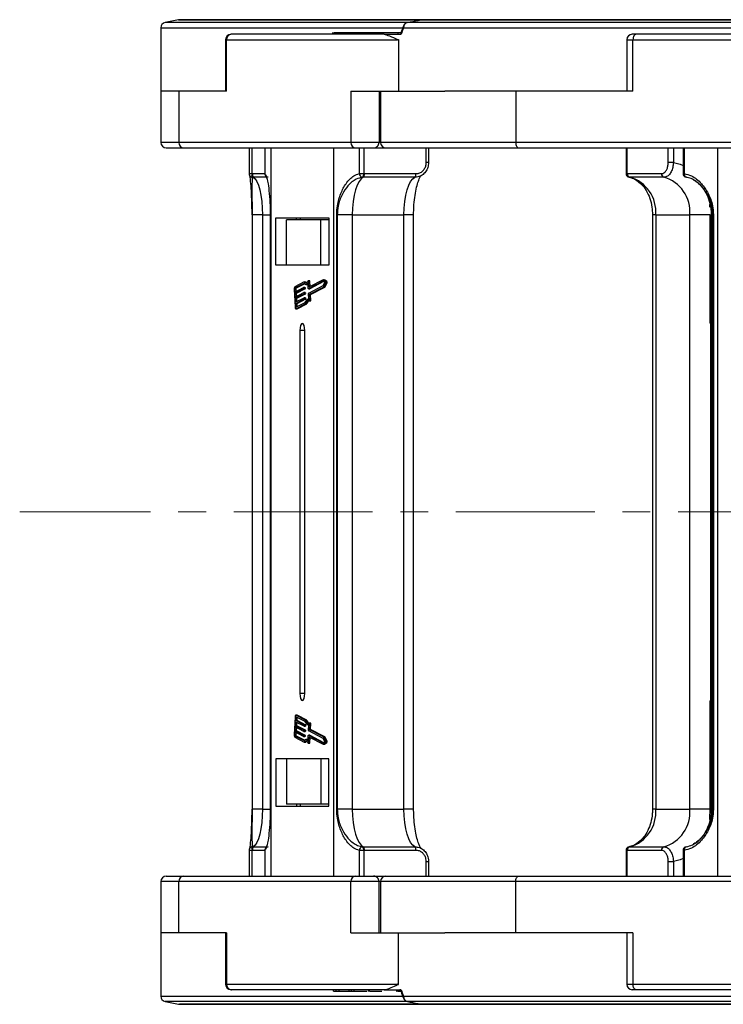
# Model space of a CAD drawing. Header units: millimetres. Extents: x -1190 to 891, y -97 to 1361.
# Tile 7 of 51: x -452 to -356, y 293 to 428. Entities that reach past the tile are written whole.
import ezdxf

# ---------------------------------------------------------------- set-up
doc = ezdxf.new("R2010")
doc.units = ezdxf.units.MM
doc.linetypes.add('CENTERX2', pattern=[20.32, 12.7, -2.54, 2.54, -2.54])

msp = doc.modelspace()

# ---------------------------------------------------------------- linework, layer by layer
at = {"color": 7, "linetype": 'Continuous', "lineweight": 25}
for p, q in [((-430.503, 427.829), (-432.327, 427.464)), ((-397.063, 427.844), (-430.356, 427.844)), ((-399.069, 427.465), (-399.061, 427.464)), ((-397.207, 427.83), (-397.198, 427.829)), ((-317.374, 427.844), (-397.063, 427.844)), ((-432.93, 426.729), (-432.93, 418.044)), ((-409.362, 426.069), (-409.362, 425.844)), ((-409.166, 426.044), (-409.166, 425.844)), ((-408.525, 426.044), (-408.525, 425.844)), ((-406.932, 426.044), (-406.932, 425.844)), ((-406.55, 426.044), (-406.932, 426.044)), ((-406.55, 426.044), (-406.55, 425.844)), ((-406.219, 426.044), (-406.55, 426.044)), ((-406.219, 426.044), (-406.219, 425.844)), ((-404.869, 426.044), (-406.219, 426.044)), ((-404.869, 426.044), (-404.869, 425.844)), ((-404.461, 426.044), (-404.869, 426.044)), ((-404.461, 426.044), (-404.461, 425.844)), ((-404.079, 426.044), (-404.461, 426.044)), ((-404.079, 426.044), (-404.079, 425.844)), ((-400.415, 426.044), (-404.079, 426.044)), ((-403.166, 426.044), (-403.166, 426.069)), ((-400.415, 426.044), (-400.415, 425.844)), ((-399.97, 426.044), (-400.415, 426.044)), ((-424.03, 425.094), (-424.03, 418.044)), ((-423.917, 425.094), (-400.42, 425.094)), ((-423.917, 418.044), (-423.917, 425.094)), ((-423.21, 425.844), (-423.28, 425.844)), ((-402.288, 425.844), (-423.21, 425.844)), ((-402.288, 425.844), (-399.948, 425.844)), ((-400.318, 425.126), (-400.318, 418.044)), ((-368.973, 425.094), (-368.973, 418.044)), ((-367.696, 425.844), (-368.223, 425.844)), ((-368.13, 425.094), (-310.234, 425.094)), ((-368.13, 418.044), (-368.13, 425.094)), ((-316.146, 425.844), (-367.696, 425.844)), ((-432.93, 418.044), (-432.911, 418.044)), ((-432.929, 418.044), (-432.929, 410.994)), ((-430.447, 418.044), (-432.911, 418.044)), ((-430.447, 418.044), (-430.447, 410.994)), ((-423.917, 418.044), (-430.447, 418.044)), ((-406.847, 418.044), (-406.847, 410.994)), ((-406.847, 418.044), (-400.318, 418.044)), ((-402.971, 418.044), (-402.971, 410.994)), ((-402.773, 418.044), (-402.773, 410.994)), ((-400.318, 418.044), (-393.926, 418.044)), ((-384.219, 418.044), (-393.926, 418.044)), ((-384.219, 418.044), (-384.219, 410.994)), ((-368.13, 418.044), (-384.219, 418.044)), ((-432.179, 410.244), (-429.739, 410.244)), ((-406.847, 410.994), (-430.447, 410.994)), ((-429.739, 410.244), (-406.14, 410.244)), ((-420.808, 410.244), (-420.808, 406.708)), ((-420.446, 410.244), (-420.446, 406.708)), ((-418.655, 410.244), (-418.655, 406.708)), ((-418.651, 410.244), (-418.651, 406.708)), ((-417.799, 410.244), (-417.799, 360.244)), ((-409.191, 360.244), (-409.191, 410.244)), ((-402.971, 410.994), (-406.847, 410.994)), ((-406.14, 410.244), (-403.717, 410.244)), ((-405.669, 406.708), (-405.669, 410.244)), ((-405.076, 410.244), (-405.076, 406.708)), ((-403.717, 410.244), (-402.4, 410.244)), ((-402.4, 410.244), (-402.023, 410.244)), ((-402.023, 410.244), (-383.785, 410.244)), ((-396.494, 408.214), (-396.494, 410.244)), ((-396.159, 408.214), (-396.159, 410.244)), ((-326.07, 410.994), (-384.219, 410.994)), ((-383.785, 410.244), (-325.636, 410.244)), ((-369.081, 410.244), (-369.081, 406.708)), ((-368.972, 410.244), (-368.972, 406.708)), ((-363.288, 408.214), (-363.288, 410.244)), ((-362.585, 410.244), (-362.585, 408.214)), ((-361.25, 410.244), (-361.25, 406.708)), ((-361.118, 410.244), (-361.118, 406.708)), ((-356.549, 410.244), (-356.549, 360.244)), ((-362.585, 408.214), (-363.288, 408.214)), ((-420.446, 406.708), (-420.354, 406.705)), ((-420.233, 406.208), (-420.355, 406.212)), ((-405.669, 406.708), (-405.076, 406.708)), ((-405.131, 406.208), (-405.252, 406.212)), ((-398.054, 406.208), (-405.131, 406.208)), ((-405.076, 406.708), (-404.986, 406.705)), ((-404.986, 406.705), (-397.909, 406.705)), ((-368.972, 406.708), (-368.912, 406.705)), ((-368.912, 406.705), (-364.225, 406.705)), ((-368.649, 406.212), (-368.665, 406.215)), ((-368.569, 406.208), (-368.649, 406.212)), ((-363.883, 406.208), (-368.569, 406.208)), ((-420.401, 401.048), (-420.401, 360.244)), ((-418.976, 401.048), (-420.394, 401.048)), ((-420.394, 401.048), (-420.394, 360.244)), ((-418.976, 401.048), (-418.976, 360.244)), ((-417.902, 401.048), (-417.902, 360.244)), ((-417.898, 401.048), (-417.898, 360.244)), ((-417.137, 400.644), (-409.853, 400.644)), ((-417.137, 394.144), (-417.137, 400.644)), ((-415.667, 394.144), (-415.667, 400.344)), ((-410.953, 400.344), (-415.667, 400.344)), ((-414.306, 400.344), (-414.306, 400.644)), ((-413.81, 400.644), (-413.81, 400.344)), ((-410.953, 394.144), (-410.953, 400.344)), ((-409.853, 400.344), (-410.953, 400.344)), ((-409.853, 400.644), (-409.853, 394.144)), ((-408.784, 360.244), (-408.784, 401.048)), ((-408.784, 401.048), (-408.708, 401.048)), ((-406.642, 401.048), (-408.708, 401.048)), ((-408.708, 401.048), (-408.708, 360.244)), ((-406.642, 401.048), (-399.565, 401.048)), ((-406.642, 401.048), (-406.642, 360.244)), ((-399.565, 360.244), (-399.565, 401.048)), ((-398.227, 360.244), (-398.227, 401.048)), ((-365.446, 401.048), (-365.446, 360.244)), ((-365.008, 401.048), (-360.322, 401.048)), ((-365.008, 401.048), (-365.008, 360.244)), ((-357.546, 401.048), (-360.322, 401.048)), ((-360.322, 360.244), (-360.322, 401.048)), ((-357.546, 386.161), (-357.546, 401.048)), ((-357.392, 401.048), (-357.392, 360.244)), ((-357.148, 401.048), (-357.077, 401.048)), ((-357.148, 360.244), (-357.148, 401.048)), ((-357.077, 401.048), (-357.077, 360.244)), ((-409.853, 394.144), (-417.137, 394.144)), ((-410.651, 392.143), (-412.62, 391.128)), ((-410.308, 391.898), (-410.651, 392.143)), ((-410.651, 392.143), (-410.462, 392.143)), ((-410.12, 391.898), (-410.462, 392.143)), ((-414.629, 390.815), (-414.492, 388.403)), ((-414.562, 390.849), (-414.54, 390.447)), ((-414.562, 390.849), (-414.374, 390.849)), ((-413.226, 391.849), (-414.546, 391.168)), ((-414.54, 390.447), (-413.333, 391.07)), ((-413.236, 391.637), (-414.535, 390.967)), ((-414.535, 390.967), (-414.346, 390.967)), ((-413.322, 390.869), (-414.528, 390.246)), ((-414.374, 390.849), (-414.356, 390.542)), ((-413.177, 391.57), (-414.346, 390.967)), ((-413.133, 390.869), (-414.34, 390.246)), ((-413.142, 391.07), (-413.331, 391.07)), ((-413.322, 390.869), (-413.133, 390.869)), ((-413.314, 391.028), (-413.308, 390.928)), ((-413.314, 391.028), (-413.125, 391.028)), ((-413.308, 390.928), (-413.12, 390.928)), ((-413.226, 391.849), (-413.038, 391.849)), ((-413.125, 391.028), (-413.12, 390.928)), ((-413.006, 391.49), (-412.817, 391.49)), ((-412.678, 390.943), (-412.721, 391.72)), ((-412.508, 391.99), (-412.697, 391.99)), ((-412.62, 391.128), (-412.663, 391.905)), ((-412.663, 391.905), (-412.475, 391.905)), ((-412.661, 390.9), (-412.472, 390.9)), ((-410.653, 391.935), (-412.658, 390.901)), ((-412.658, 390.901), (-412.469, 390.901)), ((-412.624, 390.298), (-410.619, 391.332)), ((-412.546, 390.131), (-410.594, 391.138)), ((-412.436, 391.222), (-412.475, 391.905)), ((-412.469, 390.901), (-412.472, 390.9)), ((-410.574, 391.879), (-412.469, 390.901)), ((-412.357, 390.131), (-410.406, 391.138)), ((-410.401, 391.755), (-410.653, 391.935)), ((-410.619, 391.332), (-410.401, 391.755)), ((-410.594, 391.138), (-410.298, 391.713)), ((-410.594, 391.138), (-410.406, 391.138)), ((-410.406, 391.138), (-410.109, 391.713)), ((-410.308, 391.898), (-410.12, 391.898)), ((-410.298, 391.713), (-410.109, 391.713)), ((-414.528, 390.246), (-414.5, 389.744)), ((-414.528, 390.246), (-414.34, 390.246)), ((-414.5, 389.744), (-413.294, 390.366)), ((-413.282, 390.165), (-414.488, 389.543)), ((-414.488, 389.543), (-414.46, 389.04)), ((-414.488, 389.543), (-414.3, 389.543)), ((-414.46, 389.04), (-413.254, 389.663)), ((-413.242, 389.462), (-414.449, 388.839)), ((-414.34, 390.246), (-414.316, 389.838)), ((-413.094, 390.165), (-414.3, 389.543)), ((-414.3, 389.543), (-414.277, 389.135)), ((-413.054, 389.462), (-414.26, 388.839)), ((-413.102, 390.367), (-413.291, 390.367)), ((-413.282, 390.165), (-413.094, 390.165)), ((-413.274, 390.324), (-413.268, 390.224)), ((-413.274, 390.324), (-413.085, 390.324)), ((-413.268, 390.224), (-413.08, 390.224)), ((-413.062, 389.663), (-413.251, 389.663)), ((-413.242, 389.462), (-413.054, 389.462)), ((-413.234, 389.621), (-413.229, 389.52)), ((-413.234, 389.621), (-413.046, 389.621)), ((-413.229, 389.52), (-413.04, 389.52)), ((-413.085, 390.324), (-413.08, 390.224)), ((-413.046, 389.621), (-413.04, 389.52)), ((-412.595, 389.491), (-412.698, 389.491)), ((-412.594, 389.462), (-412.638, 390.239)), ((-412.519, 389.345), (-412.56, 390.072)), ((-412.56, 390.072), (-412.371, 390.072)), ((-412.546, 390.131), (-412.357, 390.131)), ((-412.33, 389.345), (-412.371, 390.072)), ((-414.449, 388.839), (-414.426, 388.437)), ((-414.449, 388.839), (-414.26, 388.839)), ((-414.426, 388.437), (-414.237, 388.437)), ((-414.393, 388.149), (-414.204, 388.149)), ((-414.387, 388.354), (-413.088, 389.024)), ((-414.376, 388.153), (-413.056, 388.834)), ((-414.376, 388.153), (-414.187, 388.153)), ((-414.26, 388.839), (-414.237, 388.437)), ((-414.237, 388.437), (-414.237, 388.431)), ((-414.204, 388.149), (-414.187, 388.153)), ((-414.187, 388.153), (-412.867, 388.834)), ((-413.056, 388.834), (-412.867, 388.834)), ((-412.552, 389.226), (-412.363, 389.226)), ((-412.519, 389.345), (-412.33, 389.345)), ((-357.51, 386.136), (-357.51, 360.244)), ((-357.473, 386.212), (-357.392, 386.228)), ((-413.826, 385.144), (-413.826, 360.244)), ((-413.164, 385.144), (-413.826, 385.144)), ((-413.164, 360.244), (-413.164, 385.144)), ((-420.401, 360.244), (-420.401, 319.44)), ((-420.394, 360.244), (-420.394, 319.44)), ((-418.976, 360.244), (-418.976, 319.44)), ((-417.902, 360.244), (-417.902, 319.44)), ((-417.898, 360.244), (-417.898, 319.44)), ((-417.799, 360.244), (-417.799, 310.244)), ((-413.826, 360.244), (-413.826, 335.344)), ((-413.164, 335.344), (-413.164, 360.244)), ((-409.191, 310.244), (-409.191, 360.244)), ((-408.784, 319.44), (-408.784, 360.244)), ((-408.708, 360.244), (-408.708, 319.44)), ((-406.642, 360.244), (-406.642, 319.44)), ((-399.565, 319.44), (-399.565, 360.244)), ((-398.227, 319.44), (-398.227, 360.244)), ((-365.446, 360.244), (-365.446, 319.44)), ((-365.008, 360.244), (-365.008, 319.44)), ((-360.322, 319.44), (-360.322, 360.244)), ((-357.51, 360.244), (-357.51, 334.351)), ((-357.392, 360.244), (-357.392, 319.44)), ((-357.148, 319.44), (-357.148, 360.244)), ((-357.077, 360.244), (-357.077, 319.44)), ((-356.549, 360.244), (-356.549, 310.244)), ((-413.164, 335.344), (-413.826, 335.344)), ((-357.546, 319.44), (-357.546, 334.326)), ((-414.492, 332.085), (-414.629, 329.673)), ((-414.46, 331.447), (-414.488, 330.945)), ((-413.254, 330.825), (-414.46, 331.447)), ((-414.426, 332.05), (-414.449, 331.648)), ((-414.449, 331.648), (-413.242, 331.026)), ((-414.449, 331.648), (-414.26, 331.648)), ((-414.426, 332.05), (-414.237, 332.05)), ((-414.204, 332.339), (-414.393, 332.339)), ((-413.088, 331.464), (-414.387, 332.134)), ((-413.056, 331.654), (-414.376, 332.335)), ((-414.376, 332.335), (-414.187, 332.335)), ((-414.277, 331.353), (-414.3, 330.945)), ((-414.237, 332.05), (-414.26, 331.648)), ((-414.26, 331.648), (-413.054, 331.026)), ((-414.237, 332.056), (-414.237, 332.05)), ((-414.187, 332.335), (-414.204, 332.339)), ((-412.867, 331.654), (-414.187, 332.335)), ((-413.056, 331.654), (-412.867, 331.654)), ((-412.363, 331.262), (-412.552, 331.262)), ((-414.54, 330.04), (-414.562, 329.638)), ((-413.333, 329.418), (-414.54, 330.04)), ((-414.5, 330.744), (-414.528, 330.241)), ((-414.528, 330.241), (-413.322, 329.619)), ((-414.528, 330.241), (-414.34, 330.241)), ((-413.294, 330.122), (-414.5, 330.744)), ((-414.488, 330.945), (-413.282, 330.323)), ((-414.488, 330.945), (-414.3, 330.945)), ((-414.356, 329.946), (-414.374, 329.638)), ((-414.316, 330.649), (-414.34, 330.241)), ((-414.34, 330.241), (-413.133, 329.619)), ((-414.3, 330.945), (-413.094, 330.323)), ((-413.291, 330.121), (-413.102, 330.121)), ((-413.282, 330.323), (-413.094, 330.323)), ((-413.268, 330.264), (-413.274, 330.163)), ((-413.274, 330.163), (-413.085, 330.163)), ((-413.268, 330.264), (-413.08, 330.264)), ((-413.251, 330.824), (-413.062, 330.824)), ((-413.242, 331.026), (-413.054, 331.026)), ((-413.229, 330.967), (-413.234, 330.867)), ((-413.234, 330.867), (-413.046, 330.867)), ((-413.229, 330.967), (-413.04, 330.967)), ((-413.08, 330.264), (-413.085, 330.163)), ((-413.04, 330.967), (-413.046, 330.867)), ((-412.698, 330.997), (-412.595, 330.997)), ((-412.638, 330.249), (-412.594, 331.026)), ((-410.619, 329.156), (-412.624, 330.19)), ((-412.56, 330.415), (-412.519, 331.143)), ((-412.56, 330.415), (-412.371, 330.415)), ((-410.594, 329.35), (-412.546, 330.357)), ((-412.546, 330.357), (-412.357, 330.357)), ((-412.519, 331.143), (-412.33, 331.143)), ((-412.371, 330.415), (-412.33, 331.143)), ((-410.406, 329.35), (-412.357, 330.357)), ((-414.562, 329.638), (-414.374, 329.638)), ((-414.546, 329.32), (-413.226, 328.639)), ((-414.535, 329.521), (-413.236, 328.851)), ((-414.535, 329.521), (-414.346, 329.521)), ((-414.346, 329.521), (-413.177, 328.918)), ((-413.331, 329.417), (-413.142, 329.417)), ((-413.322, 329.619), (-413.133, 329.619)), ((-413.308, 329.56), (-413.314, 329.46)), ((-413.314, 329.46), (-413.125, 329.46)), ((-413.308, 329.56), (-413.12, 329.56)), ((-413.226, 328.639), (-413.038, 328.639)), ((-413.12, 329.56), (-413.125, 329.46)), ((-412.817, 328.998), (-413.006, 328.998)), ((-412.721, 328.768), (-412.678, 329.545)), ((-412.663, 328.583), (-412.62, 329.36)), ((-412.663, 328.583), (-412.475, 328.583)), ((-412.472, 329.588), (-412.661, 329.588)), ((-412.658, 329.587), (-410.653, 328.553)), ((-412.658, 329.587), (-412.469, 329.587)), ((-412.62, 329.36), (-410.651, 328.345)), ((-412.475, 328.583), (-412.436, 329.265)), ((-412.472, 329.588), (-412.469, 329.587)), ((-412.469, 329.587), (-410.574, 328.609)), ((-410.653, 328.553), (-410.401, 328.733)), ((-410.651, 328.345), (-410.308, 328.59)), ((-410.401, 328.733), (-410.619, 329.156)), ((-410.298, 328.775), (-410.594, 329.35)), ((-410.594, 329.35), (-410.406, 329.35)), ((-410.462, 328.345), (-410.12, 328.59)), ((-410.109, 328.775), (-410.406, 329.35)), ((-410.308, 328.59), (-410.12, 328.59)), ((-410.298, 328.775), (-410.109, 328.775)), ((-412.697, 328.498), (-412.508, 328.498)), ((-410.651, 328.345), (-410.462, 328.345)), ((-409.853, 326.344), (-417.137, 326.344)), ((-417.137, 326.344), (-417.137, 319.844)), ((-415.667, 326.344), (-415.667, 320.144)), ((-410.953, 326.344), (-410.953, 320.144)), ((-409.853, 319.844), (-409.853, 326.344)), ((-418.976, 319.44), (-420.394, 319.44)), ((-417.137, 319.844), (-409.853, 319.844)), ((-410.953, 320.144), (-415.667, 320.144)), ((-414.306, 320.144), (-414.306, 319.844)), ((-413.81, 320.144), (-413.81, 319.844)), ((-409.853, 320.144), (-410.953, 320.144)), ((-408.784, 319.44), (-408.708, 319.44)), ((-406.642, 319.44), (-408.708, 319.44)), ((-406.642, 319.44), (-399.565, 319.44)), ((-365.008, 319.44), (-360.322, 319.44)), ((-357.546, 319.44), (-360.322, 319.44)), ((-357.148, 319.44), (-357.077, 319.44)), ((-420.808, 313.78), (-420.808, 310.244)), ((-420.354, 313.783), (-420.446, 313.78)), ((-420.446, 313.78), (-420.446, 310.244)), ((-420.355, 314.275), (-420.233, 314.279)), ((-418.655, 313.78), (-418.655, 310.244)), ((-418.651, 313.78), (-418.651, 310.244)), ((-405.669, 310.244), (-405.669, 313.78)), ((-405.076, 313.78), (-405.669, 313.78)), ((-405.252, 314.275), (-405.131, 314.279)), ((-405.131, 314.279), (-398.054, 314.279)), ((-404.986, 313.783), (-405.076, 313.78)), ((-405.076, 313.78), (-405.076, 310.244)), ((-397.909, 313.783), (-404.986, 313.783)), ((-369.081, 313.78), (-369.081, 310.244)), ((-368.912, 313.783), (-368.972, 313.78)), ((-368.972, 313.78), (-368.972, 310.244)), ((-364.225, 313.783), (-368.912, 313.783)), ((-368.665, 314.273), (-368.649, 314.275)), ((-368.649, 314.275), (-368.569, 314.279)), ((-368.569, 314.279), (-363.883, 314.279)), ((-361.25, 313.78), (-361.25, 310.244)), ((-361.118, 313.78), (-361.118, 310.244)), ((-396.494, 310.244), (-396.494, 312.274)), ((-396.159, 310.244), (-396.159, 312.274)), ((-363.288, 312.274), (-362.585, 312.274)), ((-363.288, 310.244), (-363.288, 312.274)), ((-362.585, 312.274), (-362.585, 310.244)), ((-432.179, 310.244), (-429.739, 310.244)), ((-429.739, 310.244), (-406.14, 310.244)), ((-406.14, 310.244), (-403.717, 310.244)), ((-403.717, 310.244), (-402.4, 310.244)), ((-402.4, 310.244), (-402.023, 310.244)), ((-402.023, 310.244), (-383.785, 310.244)), ((-383.785, 310.244), (-325.636, 310.244)), ((-432.929, 309.494), (-432.929, 302.444)), ((-430.447, 302.444), (-430.447, 309.494)), ((-406.847, 309.494), (-430.447, 309.494)), ((-406.847, 302.444), (-406.847, 309.494)), ((-402.971, 309.494), (-406.847, 309.494)), ((-402.971, 302.444), (-402.971, 309.494)), ((-402.773, 309.494), (-402.773, 302.444)), ((-384.219, 302.444), (-384.219, 309.494)), ((-326.07, 309.494), (-384.219, 309.494)), ((-432.93, 302.444), (-432.93, 293.759)), ((-432.93, 302.444), (-432.911, 302.444)), ((-430.447, 302.444), (-432.911, 302.444)), ((-423.917, 302.444), (-430.447, 302.444)), ((-424.03, 302.444), (-424.03, 295.394)), ((-423.917, 302.444), (-423.917, 295.394)), ((-406.847, 302.444), (-400.318, 302.444)), ((-400.318, 295.361), (-400.318, 302.444)), ((-400.318, 302.444), (-393.926, 302.444)), ((-384.219, 302.444), (-393.926, 302.444)), ((-368.13, 302.444), (-384.219, 302.444)), ((-368.973, 302.444), (-368.973, 295.394)), ((-368.13, 302.444), (-368.13, 295.394)), ((-423.917, 295.394), (-400.42, 295.394)), ((-368.13, 295.394), (-310.234, 295.394)), ((-423.21, 294.644), (-423.28, 294.644)), ((-402.288, 294.644), (-423.21, 294.644)), ((-409.224, 294.444), (-409.224, 294.644)), ((-409.224, 294.444), (-408.842, 294.444)), ((-408.842, 294.444), (-408.842, 294.644)), ((-408.842, 294.444), (-408.434, 294.444)), ((-408.434, 294.444), (-408.434, 294.644)), ((-408.434, 294.444), (-407.084, 294.444)), ((-407.084, 294.444), (-407.084, 294.644)), ((-407.084, 294.444), (-406.753, 294.444)), ((-406.753, 294.444), (-406.753, 294.644)), ((-406.753, 294.444), (-406.371, 294.444)), ((-406.371, 294.444), (-406.371, 294.644)), ((-406.371, 294.444), (-404.641, 294.444)), ((-404.485, 294.644), (-404.485, 294.419)), ((-404.282, 294.444), (-404.282, 294.644)), ((-403.608, 294.419), (-403.608, 294.444)), ((-402.288, 294.644), (-399.948, 294.644)), ((-400.635, 294.444), (-400.6, 294.444)), ((-400.425, 294.444), (-400.425, 294.644)), ((-400.425, 294.444), (-399.971, 294.444)), ((-367.696, 294.644), (-368.223, 294.644)), ((-316.146, 294.644), (-367.696, 294.644)), ((-432.327, 293.023), (-430.503, 292.658)), ((-397.063, 292.644), (-430.356, 292.644)), ((-399.069, 293.023), (-399.061, 293.023)), ((-397.207, 292.658), (-397.198, 292.658)), ((-317.374, 292.644), (-397.063, 292.644))]:
    msp.add_line(p, q, dxfattribs=at)
at = {"color": 8, "linetype": 'Continuous', "lineweight": 25}
for p, q in [((-399.096, 427.464), (-432.327, 427.464)), ((-430.503, 427.829), (-397.232, 427.829)), ((-315.402, 427.464), (-399.061, 427.464)), ((-397.198, 427.829), (-317.226, 427.829)), ((-432.93, 426.729), (-399.762, 426.729)), ((-399.62, 426.729), (-314.799, 426.729)), ((-424.03, 425.094), (-423.917, 425.094)), ((-368.973, 425.094), (-368.13, 425.094)), ((-430.447, 410.994), (-432.929, 410.994)), ((-402.773, 410.994), (-402.971, 410.994)), ((-384.219, 410.994), (-402.773, 410.994)), ((-396.159, 408.214), (-396.494, 408.214)), ((-420.808, 406.708), (-420.446, 406.708)), ((-420.354, 406.705), (-418.655, 406.705)), ((-418.204, 406.208), (-420.233, 406.208)), ((-418.655, 406.708), (-418.651, 406.708)), ((-369.081, 406.708), (-368.972, 406.708)), ((-361.25, 406.708), (-361.118, 406.708)), ((-357.571, 402.102), (-357.571, 402.469)), ((-420.401, 401.048), (-420.394, 401.048)), ((-418.976, 401.048), (-417.902, 401.048)), ((-417.898, 401.048), (-417.902, 401.048)), ((-398.227, 401.048), (-399.565, 401.048)), ((-365.008, 401.048), (-365.446, 401.048)), ((-357.392, 401.048), (-357.148, 401.048)), ((-357.392, 386.026), (-357.51, 386.136)), ((-357.51, 334.351), (-357.392, 334.461)), ((-420.401, 319.44), (-420.394, 319.44)), ((-418.976, 319.44), (-417.902, 319.44)), ((-417.898, 319.44), (-417.902, 319.44)), ((-398.227, 319.44), (-399.565, 319.44)), ((-365.008, 319.44), (-365.446, 319.44)), ((-357.392, 319.44), (-357.148, 319.44)), ((-357.571, 318.01), (-357.571, 318.386)), ((-420.446, 313.78), (-420.808, 313.78)), ((-418.655, 313.783), (-420.354, 313.783)), ((-420.233, 314.279), (-418.204, 314.279)), ((-418.651, 313.78), (-418.655, 313.78)), ((-368.972, 313.78), (-369.081, 313.78)), ((-361.118, 313.78), (-361.25, 313.78)), ((-396.494, 312.274), (-396.159, 312.274)), ((-430.447, 309.494), (-432.929, 309.494)), ((-402.773, 309.494), (-402.971, 309.494)), ((-384.219, 309.494), (-402.773, 309.494)), ((-424.03, 295.394), (-423.917, 295.394)), ((-368.973, 295.394), (-368.13, 295.394)), ((-432.93, 293.759), (-399.761, 293.759)), ((-399.62, 293.759), (-314.799, 293.759)), ((-399.061, 293.023), (-432.327, 293.023)), ((-430.503, 292.658), (-397.198, 292.658)), ((-315.402, 293.023), (-399.061, 293.023)), ((-397.198, 292.658), (-317.226, 292.658))]:
    msp.add_line(p, q, dxfattribs=at)
at = {"color": 1, "linetype": 'CENTERX2', "lineweight": 13, "ltscale": 1.5}
msp.add_line((662.945, 360.244), (-452.283, 360.244), dxfattribs=at)
msp.add_line((662.945, 360.244), (-452.283, 360.244), dxfattribs=at)
at = {"color": 7, "linetype": 'Continuous', "lineweight": 25, "flags": 128}
for points in [[(-367.696, 425.844), (-367.781, 425.829), (-367.862, 425.787), (-367.937, 425.717), (-368.003, 425.624), (-368.057, 425.511), (-368.097, 425.381), (-368.121, 425.24), (-368.13, 425.094)], [(-384.219, 410.994), (-384.211, 410.848), (-384.186, 410.707), (-384.146, 410.577), (-384.092, 410.464), (-384.026, 410.37), (-383.951, 410.301), (-383.87, 410.258), (-383.785, 410.244)], [(-420.233, 406.208), (-419.98, 406.009), (-419.741, 405.648), (-419.523, 405.137), (-419.335, 404.492), (-419.182, 403.734), (-419.068, 402.889), (-418.999, 401.984), (-418.976, 401.048)], [(-405.131, 406.208), (-405.435, 406.009), (-405.723, 405.648), (-405.984, 405.137), (-406.21, 404.492), (-406.394, 403.734), (-406.53, 402.889), (-406.613, 401.984), (-406.642, 401.048)], [(-399.565, 401.048), (-399.536, 401.984), (-399.453, 402.889), (-399.317, 403.734), (-399.133, 404.492), (-398.907, 405.137), (-398.646, 405.648), (-398.358, 406.009), (-398.054, 406.208)], [(-413.333, 391.07), (-413.33, 391.07), (-413.327, 391.069), (-413.324, 391.066), (-413.321, 391.061), (-413.318, 391.055), (-413.316, 391.047), (-413.315, 391.038), (-413.314, 391.028)], [(-412.721, 391.72), (-412.781, 391.629), (-412.844, 391.561), (-412.909, 391.515), (-412.975, 391.493), (-413.042, 391.494), (-413.108, 391.519), (-413.173, 391.567), (-413.236, 391.637)], [(-412.716, 391.971), (-412.774, 391.866), (-412.835, 391.784), (-412.899, 391.728), (-412.966, 391.699), (-413.033, 391.696), (-413.099, 391.721), (-413.164, 391.772), (-413.226, 391.849)], [(-413.142, 391.07), (-413.141, 391.07), (-413.138, 391.069), (-413.135, 391.066), (-413.132, 391.061), (-413.13, 391.055), (-413.128, 391.047), (-413.126, 391.038), (-413.125, 391.028)], [(-412.911, 391.721), (-412.976, 391.772), (-413.038, 391.849)], [(-412.663, 391.905), (-412.666, 391.93), (-412.67, 391.952), (-412.676, 391.969), (-412.684, 391.982), (-412.692, 391.989), (-412.701, 391.989), (-412.709, 391.983), (-412.716, 391.971)], [(-412.658, 390.901), (-412.661, 390.9), (-412.665, 390.901), (-412.668, 390.905), (-412.671, 390.91), (-412.673, 390.916), (-412.675, 390.924), (-412.677, 390.933), (-412.678, 390.943)], [(-412.475, 391.905), (-412.477, 391.93), (-412.482, 391.952), (-412.488, 391.969), (-412.495, 391.982), (-412.503, 391.989), (-412.508, 391.99)], [(-413.294, 390.366), (-413.29, 390.367), (-413.287, 390.366), (-413.284, 390.362), (-413.281, 390.358), (-413.279, 390.351), (-413.277, 390.343), (-413.275, 390.334), (-413.274, 390.324)], [(-413.254, 389.663), (-413.251, 389.663), (-413.247, 389.662), (-413.244, 389.659), (-413.241, 389.654), (-413.239, 389.647), (-413.237, 389.64), (-413.235, 389.631), (-413.234, 389.621)], [(-413.102, 390.367), (-413.102, 390.367), (-413.098, 390.366), (-413.095, 390.362), (-413.092, 390.358), (-413.09, 390.351), (-413.088, 390.343), (-413.086, 390.334), (-413.085, 390.324)], [(-413.088, 389.024), (-413.037, 389.153), (-412.981, 389.264), (-412.921, 389.354), (-412.858, 389.422), (-412.793, 389.467), (-412.727, 389.489), (-412.66, 389.487), (-412.594, 389.462)], [(-413.062, 389.663), (-413.062, 389.663), (-413.059, 389.662), (-413.055, 389.659), (-413.053, 389.654), (-413.05, 389.647), (-413.048, 389.64), (-413.047, 389.631), (-413.046, 389.621)], [(-414.492, 388.403), (-414.487, 388.345), (-414.478, 388.292), (-414.466, 388.244), (-414.451, 388.205), (-414.434, 388.175), (-414.415, 388.156), (-414.395, 388.149), (-414.376, 388.153)], [(-414.426, 388.437), (-414.424, 388.418), (-414.421, 388.4), (-414.417, 388.384), (-414.412, 388.371), (-414.406, 388.361), (-414.4, 388.355), (-414.394, 388.353), (-414.387, 388.354)], [(-413.056, 388.834), (-413.006, 388.969), (-412.95, 389.082), (-412.89, 389.172), (-412.827, 389.237), (-412.761, 389.275), (-412.694, 389.287), (-412.627, 389.272), (-412.561, 389.23)], [(-412.561, 389.23), (-412.553, 389.226), (-412.544, 389.229), (-412.536, 389.237), (-412.529, 389.252), (-412.524, 389.271), (-412.52, 389.294), (-412.518, 389.319), (-412.519, 389.345)], [(-412.363, 389.226), (-412.356, 389.229), (-412.348, 389.237), (-412.341, 389.252), (-412.335, 389.271), (-412.331, 389.294), (-412.33, 389.319), (-412.33, 389.345)], [(-413.164, 385.144), (-413.189, 385.527), (-413.261, 385.851), (-413.368, 386.068), (-413.495, 386.144), (-413.622, 386.068), (-413.729, 385.851), (-413.801, 385.527), (-413.826, 385.144)], [(-413.826, 335.344), (-413.801, 334.961), (-413.729, 334.637), (-413.622, 334.42), (-413.495, 334.344), (-413.368, 334.42), (-413.261, 334.637), (-413.189, 334.961), (-413.164, 335.344)], [(-414.376, 332.335), (-414.395, 332.339), (-414.415, 332.332), (-414.434, 332.313), (-414.451, 332.283), (-414.466, 332.244), (-414.478, 332.196), (-414.487, 332.143), (-414.492, 332.085)], [(-414.387, 332.134), (-414.394, 332.135), (-414.4, 332.133), (-414.406, 332.126), (-414.412, 332.117), (-414.417, 332.103), (-414.421, 332.088), (-414.424, 332.07), (-414.426, 332.05)], [(-412.594, 331.026), (-412.66, 331), (-412.727, 330.999), (-412.793, 331.021), (-412.858, 331.066), (-412.921, 331.134), (-412.981, 331.224), (-413.037, 331.334), (-413.088, 331.464)], [(-412.561, 331.258), (-412.627, 331.216), (-412.694, 331.201), (-412.761, 331.212), (-412.827, 331.251), (-412.89, 331.316), (-412.95, 331.406), (-413.006, 331.519), (-413.056, 331.654)], [(-412.519, 331.143), (-412.518, 331.168), (-412.52, 331.193), (-412.524, 331.216), (-412.529, 331.236), (-412.536, 331.25), (-412.544, 331.259), (-412.553, 331.262), (-412.561, 331.258)], [(-412.33, 331.143), (-412.33, 331.168), (-412.331, 331.193), (-412.335, 331.216), (-412.341, 331.236), (-412.348, 331.25), (-412.356, 331.259), (-412.363, 331.262)], [(-413.274, 330.163), (-413.275, 330.154), (-413.277, 330.145), (-413.279, 330.137), (-413.281, 330.13), (-413.284, 330.125), (-413.287, 330.122), (-413.29, 330.121), (-413.294, 330.122)], [(-413.234, 330.867), (-413.235, 330.857), (-413.237, 330.848), (-413.239, 330.84), (-413.241, 330.834), (-413.244, 330.829), (-413.247, 330.826), (-413.251, 330.824), (-413.254, 330.825)], [(-413.085, 330.163), (-413.086, 330.154), (-413.088, 330.145), (-413.09, 330.137), (-413.092, 330.13), (-413.095, 330.125), (-413.098, 330.122), (-413.102, 330.121), (-413.102, 330.121)], [(-413.046, 330.867), (-413.047, 330.857), (-413.048, 330.848), (-413.05, 330.84), (-413.053, 330.834), (-413.055, 330.829), (-413.059, 330.826), (-413.062, 330.824), (-413.062, 330.824)], [(-413.314, 329.46), (-413.315, 329.45), (-413.316, 329.441), (-413.318, 329.433), (-413.321, 329.427), (-413.324, 329.422), (-413.327, 329.419), (-413.33, 329.417), (-413.333, 329.418)], [(-413.236, 328.851), (-413.173, 328.921), (-413.108, 328.969), (-413.042, 328.994), (-412.975, 328.995), (-412.909, 328.973), (-412.844, 328.927), (-412.781, 328.858), (-412.721, 328.768)], [(-413.226, 328.639), (-413.164, 328.716), (-413.099, 328.767), (-413.033, 328.791), (-412.966, 328.789), (-412.899, 328.759), (-412.835, 328.703), (-412.774, 328.622), (-412.716, 328.516)], [(-413.125, 329.46), (-413.126, 329.45), (-413.128, 329.441), (-413.13, 329.433), (-413.132, 329.427), (-413.135, 329.422), (-413.138, 329.419), (-413.141, 329.417), (-413.142, 329.417)], [(-413.038, 328.639), (-412.976, 328.716), (-412.911, 328.767)], [(-412.716, 328.516), (-412.709, 328.504), (-412.701, 328.498), (-412.692, 328.499), (-412.684, 328.506), (-412.676, 328.518), (-412.67, 328.536), (-412.666, 328.558), (-412.663, 328.583)], [(-412.678, 329.545), (-412.677, 329.555), (-412.675, 329.564), (-412.673, 329.572), (-412.671, 329.578), (-412.668, 329.583), (-412.665, 329.586), (-412.661, 329.588), (-412.658, 329.587)], [(-412.508, 328.498), (-412.503, 328.499), (-412.495, 328.506), (-412.488, 328.518), (-412.482, 328.536), (-412.477, 328.558), (-412.475, 328.583)], [(-418.976, 319.44), (-418.999, 318.504), (-419.068, 317.599), (-419.182, 316.754), (-419.335, 315.996), (-419.523, 315.351), (-419.741, 314.84), (-419.98, 314.479), (-420.233, 314.279)], [(-406.642, 319.44), (-406.613, 318.504), (-406.53, 317.599), (-406.394, 316.754), (-406.21, 315.996), (-405.984, 315.351), (-405.723, 314.84), (-405.435, 314.479), (-405.131, 314.279)], [(-398.054, 314.279), (-398.358, 314.479), (-398.646, 314.84), (-398.907, 315.351), (-399.133, 315.996), (-399.317, 316.754), (-399.453, 317.599), (-399.536, 318.504), (-399.565, 319.44)], [(-384.219, 309.494), (-384.211, 309.64), (-384.186, 309.781), (-384.146, 309.911), (-384.092, 310.024), (-384.026, 310.118), (-383.951, 310.187), (-383.87, 310.229), (-383.785, 310.244)], [(-367.696, 294.644), (-367.781, 294.658), (-367.862, 294.701), (-367.937, 294.77), (-368.003, 294.864), (-368.057, 294.977), (-368.097, 295.107), (-368.121, 295.248), (-368.13, 295.394)]]:
    msp.add_lwpolyline(points, dxfattribs=at)
at = {"color": 8, "linetype": 'Continuous', "lineweight": 25, "flags": 128}
for points in [[(-362.585, 408.214), (-361.669, 408), (-361.25, 407.832)], [(-361.25, 312.655), (-361.669, 312.488), (-362.585, 312.274)]]:
    msp.add_lwpolyline(points, dxfattribs=at)
at = {"color": 7, "linetype": 'Continuous', "lineweight": 25}
for centre, radius, start, end in [((-432.18, 426.729), 0.75, 101.30993, 180), ((-430.356, 427.094), 0.75, 90, 101.30993), ((-398.924, 426.729), 0.75, 101.10145, 159.51484), ((-398.882, 426.748), 0.738, 103.9847, 181.50302), ((-397.063, 427.094), 0.75, 90, 101.07434), ((-397.062, 427.202), 0.642, 90.01134, 102.22676), ((-423.28, 425.094), 0.75, 90, 180), ((-423.188, 425.114), 0.73, 91.71155, 181.61133), ((-399.618, 425.094), 0.802, 177.07752, 179.97517), ((-400.424, 425.284), 0.19, 271.07473, 304.0205), ((-368.223, 425.094), 0.75, 90, 180), ((-432.179, 410.994), 0.75, 180, 270), ((-429.718, 410.973), 0.73, 178.38398, 268.29073), ((-406.118, 410.973), 0.73, 178.38398, 268.29073), ((-403.719, 410.992), 0.748, 270.14503, 0.15114), ((-402.023, 410.994), 0.75, 180, 270), ((-420.308, 406.708), 0.5, 180, 212.35683), ((-419.801, 406.569), 0.659, 167.87373, 212.78178), ((-419.672, 406.608), 0.689, 171.93004, 215.45116), ((-418.155, 406.708), 0.5, 180, 229.55848), ((-405.162, 406.711), 0.507, 180.40282, 259.76819), ((-405.715, 406.655), 0.641, 316.28895, 4.70567), ((-405.588, 406.611), 0.609, 318.58326, 8.79058), ((-398.511, 406.611), 0.61, 318.5941, 8.78608), ((-368.581, 406.708), 0.5, 180, 260.36115), ((-368.525, 406.646), 0.451, 172.14055, 254.02558), ((-368.44, 406.664), 0.473, 175.05122, 254.16632), ((-369.912, 401.472), 4.923, 355.0504, 74.16837), ((-363.754, 406.664), 0.473, 175.05122, 254.16632), ((-365.226, 401.472), 4.923, 355.0504, 74.16837), ((-360.75, 406.708), 0.5, 180, 260.97776), ((-360.701, 406.622), 0.426, 168.44388, 253.93513), ((-414.186, 390.897), 0.451, 143.07402, 190.52907), ((-414.415, 390.877), 0.15, 143.10707, 190.52192), ((-414.226, 390.877), 0.15, 143.05925, 190.54223), ((-413.382, 390.914), 0.0752, 323.13949, 10.51862), ((-413.193, 390.914), 0.0751, 323.07568, 10.52741), ((-412.821, 391.706), 0.216, 271.03487, 300.79876), ((-410.482, 391.795), 0.202, 335.94509, 30.52754), ((-410.294, 391.795), 0.202, 335.9135, 30.55913), ((-413.342, 390.21), 0.0752, 323.11292, 10.49017), ((-413.303, 389.507), 0.0752, 323.11292, 10.49017), ((-413.154, 390.21), 0.0751, 323.07568, 10.52741), ((-413.114, 389.507), 0.0751, 323.07568, 10.52741), ((-412.564, 390.253), 0.0752, 143.11193, 190.48794), ((-412.486, 390.086), 0.0751, 143.08466, 190.51843), ((-412.297, 390.086), 0.0751, 143.08466, 190.51843), ((-412.159, 388.691), 0.723, 127.98036, 168.57702), ((-358.136, 386.492), 0.719, 330.36772, 337.09075), ((-358.136, 333.996), 0.719, 22.90925, 29.63228), ((-412.124, 331.819), 0.761, 192.49472, 230.95059), ((-413.342, 330.277), 0.0752, 349.51206, 36.88807), ((-413.303, 330.981), 0.0752, 349.51206, 36.88807), ((-413.154, 330.278), 0.0751, 349.47481, 36.92532), ((-413.114, 330.981), 0.0751, 349.47481, 36.92532), ((-412.564, 330.235), 0.0752, 169.50761, 216.88608), ((-412.486, 330.402), 0.0751, 169.47481, 216.92532), ((-412.297, 330.402), 0.0751, 169.47481, 216.92532), ((-414.186, 329.59), 0.45, 169.4689, 216.92909), ((-414.415, 329.611), 0.15, 169.47697, 216.89243), ((-414.226, 329.611), 0.15, 169.45666, 216.94025), ((-413.382, 329.574), 0.0752, 349.4836, 36.86151), ((-413.193, 329.574), 0.0751, 349.47481, 36.92532), ((-412.821, 328.782), 0.216, 59.2125, 88.95387), ((-410.483, 328.692), 0.202, 329.47668, 24.05121), ((-410.294, 328.692), 0.202, 329.44511, 24.08278), ((-369.912, 319.015), 4.923, 285.83162, 4.94953), ((-365.226, 319.015), 4.923, 285.83162, 4.94953), ((-420.308, 313.78), 0.5, 147.64317, 180), ((-419.801, 313.919), 0.659, 147.21771, 192.12708), ((-419.672, 313.88), 0.689, 144.54997, 188.06922), ((-418.155, 313.78), 0.5, 130.44152, 180), ((-418.162, 313.789), 0.488, 95.01735, 130.41789), ((-405.162, 313.777), 0.507, 100.23227, 179.59757), ((-405.715, 313.833), 0.641, 355.29301, 43.71182), ((-405.588, 313.876), 0.609, 351.21022, 41.41548), ((-398.511, 313.876), 0.61, 351.21472, 41.40464), ((-368.581, 313.78), 0.5, 99.63885, 180), ((-368.525, 313.842), 0.451, 105.9736, 187.86106), ((-368.44, 313.824), 0.473, 105.83515, 184.94811), ((-363.754, 313.824), 0.473, 105.83515, 184.94811), ((-360.75, 313.78), 0.5, 99.02224, 180), ((-360.701, 313.866), 0.426, 106.0656, 191.55615), ((-432.179, 309.494), 0.75, 90, 180), ((-429.718, 309.514), 0.73, 91.70986, 181.616), ((-406.118, 309.514), 0.73, 91.70986, 181.616), ((-403.719, 309.496), 0.748, 359.84885, 89.85441), ((-402.023, 309.494), 0.75, 90, 180), ((-423.28, 295.394), 0.75, 180, 270), ((-423.188, 295.373), 0.73, 178.38865, 268.28904), ((-400.424, 295.204), 0.19, 55.98514, 88.92718), ((-399.618, 295.394), 0.802, 180.02505, 182.92227), ((-368.223, 295.394), 0.75, 180, 270), ((-432.18, 293.759), 0.75, 180, 258.69007), ((-398.924, 293.759), 0.75, 200.48516, 258.89855), ((-398.882, 293.739), 0.738, 178.49842, 256.01386), ((-430.356, 293.394), 0.75, 258.69007, 270), ((-397.063, 293.394), 0.75, 258.92566, 270), ((-397.063, 293.286), 0.642, 257.77285, 269.99525)]:
    msp.add_arc(centre, radius, start, end, dxfattribs=at)
at = {"color": 8, "linetype": 'Continuous', "lineweight": 25}
for centre, radius, start, end in [((-399.28, 426.869), 0.368, 160.60196, 202.37935), ((-420.313, 406.705), 0.494, 212.40754, 265.05287), ((-418.16, 406.7), 0.49, 179.09259, 229.47611), ((-420.313, 313.782), 0.495, 94.9611, 147.58015), ((-418.16, 313.788), 0.491, 130.53785, 180.89346), ((-399.28, 293.619), 0.368, 157.62116, 199.39753)]:
    msp.add_arc(centre, radius, start, end, dxfattribs=at)
at = {"color": 7, "linetype": 'Continuous', "lineweight": 25}
for centre, major_axis, ratio, start_param, end_param in [((-358.799, 424.783), (36.508, 34.661), 0.7085726, 2.1669348, 2.1874133), ((-358.76, 387.169), (1.999, -1.498), 0.0404786, 5.3949141, 5.4176344), ((-358.76, 333.319), (1.999, 1.498), 0.0404786, 0.865551, 0.8882712), ((-358.799, 295.705), (36.508, -34.661), 0.7085726, 4.095772, 4.1162506)]:
    msp.add_ellipse(centre, major_axis=major_axis, ratio=ratio, start_param=start_param, end_param=end_param, dxfattribs=at)
for points, knots in [([(-399.061, 427.464), (-398.575, 427.56), (-397.954, 427.681), (-397.333, 427.803), (-397.198, 427.829)], [0, 0, 0, 0, 0.7828253, 1, 1, 1, 1]), ([(-408.525, 426.044), (-408.675, 426.044), (-408.943, 426.044), (-409.098, 426.044), (-409.166, 426.044)], [0, 0, 0, 0, 0.5595642, 1, 1, 1, 1]), ([(-406.817, 426.044), (-407.177, 426.044), (-407.82, 426.044), (-408.31, 426.044), (-408.525, 426.044)], [0, 0, 0, 0, 0.5599501, 1, 1, 1, 1]), ([(-399.627, 426.992), (-399.664, 426.891), (-399.806, 426.51), (-399.941, 426.128), (-400.039, 425.848)], [0, 0, 0, 0, 0.2649554, 1, 1, 1, 1]), ([(-402.288, 425.844), (-402.062, 425.784), (-401.605, 425.665), (-400.816, 425.312), (-400.419, 425.134)], [0, 0, 0, 0, 0.4966721, 1, 1, 1, 1]), ([(-400.419, 425.134), (-400.408, 425.131), (-400.386, 425.123), (-400.357, 425.121), (-400.334, 425.123), (-400.322, 425.125), (-400.318, 425.126)], [0, 0, 0, 0, 0.3366081, 0.6542346, 0.862293, 1, 1, 1, 1]), ([(-396.187, 408.214), (-396.207, 407.987), (-396.245, 407.534), (-396.567, 406.931), (-397.045, 406.477), (-397.572, 406.241), (-397.919, 406.218), (-398.054, 406.208)], [0, 0, 0, 0, 0.21599468, 0.43201407, 0.6479202, 0.86290031, 1, 1, 1, 1]), ([(-397.909, 406.705), (-397.808, 406.712), (-397.547, 406.729), (-397.149, 406.907), (-396.787, 407.249), (-396.541, 407.703), (-396.509, 408.043), (-396.494, 408.214)], [0, 0, 0, 0, 0.1369142, 0.3517166, 0.567644, 0.7838237, 1, 1, 1, 1]), ([(-364.225, 406.705), (-364.158, 406.712), (-363.986, 406.729), (-363.722, 406.907), (-363.483, 407.249), (-363.32, 407.703), (-363.299, 408.043), (-363.288, 408.214)], [0, 0, 0, 0, 0.136923, 0.3517171, 0.5676413, 0.7838232, 1, 1, 1, 1]), ([(-362.585, 408.214), (-362.604, 407.987), (-362.641, 407.534), (-362.872, 406.931), (-363.204, 406.477), (-363.562, 406.241), (-363.793, 406.218), (-363.883, 406.208)], [0, 0, 0, 0, 0.21599404, 0.43201175, 0.64792216, 0.86290104, 1, 1, 1, 1]), ([(-420.4, 401.048), (-420.403, 401.47), (-420.411, 402.518), (-420.471, 404.034), (-420.569, 405.458), (-420.661, 406.258), (-420.719, 406.43), (-420.726, 406.451)], [0, 0, 0, 0, 0.1647451, 0.4091572, 0.661501, 0.9586507, 1, 1, 1, 1]), ([(-420.355, 406.212), (-420.367, 406.139), (-420.394, 405.955), (-420.419, 405.158), (-420.419, 403.869), (-420.4, 402.469), (-420.395, 401.456), (-420.394, 401.048)], [0, 0, 0, 0, 0.1686994, 0.4228879, 0.6415996, 0.8557157, 1, 1, 1, 1]), ([(-418.651, 406.708), (-418.587, 406.621), (-418.429, 406.406), (-418.211, 405.475), (-418.029, 404.03), (-417.918, 402.519), (-417.904, 401.47), (-417.898, 401.048)], [0, 0, 0, 0, 0.1717575, 0.4284855, 0.6465016, 0.8576659, 1, 1, 1, 1]), ([(-408.784, 401.048), (-408.759, 401.47), (-408.698, 402.519), (-408.242, 404.03), (-407.489, 405.475), (-406.586, 406.406), (-405.931, 406.621), (-405.669, 406.708)], [0, 0, 0, 0, 0.1423338, 0.3534979, 0.5715151, 0.828241, 1, 1, 1, 1]), ([(-405.252, 406.212), (-405.534, 406.139), (-406.241, 405.955), (-407.229, 405.158), (-408.073, 403.869), (-408.604, 402.469), (-408.678, 401.456), (-408.708, 401.048)], [0, 0, 0, 0, 0.1687005, 0.422888, 0.6416, 0.855716, 1, 1, 1, 1]), ([(-398.227, 401.048), (-398.224, 401.286), (-398.216, 401.982), (-398.132, 403.109), (-397.949, 404.327), (-397.712, 405.305), (-397.455, 405.998), (-397.27, 406.372), (-397.141, 406.496), (-397.179, 406.468), (-397.18, 406.468)], [0, 0, 0, 0, 0.0901935, 0.2628581, 0.4339577, 0.6010302, 0.744974, 0.8765594, 0.9975758, 1, 1, 1, 1]), ([(-368.649, 406.212), (-368.383, 406.144), (-367.755, 405.983), (-367.187, 405.431), (-366.859, 405.112)], [0, 0, 0, 0, 0.4224125, 1, 1, 1, 1]), ([(-361.118, 406.708), (-360.778, 406.621), (-359.929, 406.406), (-358.756, 405.475), (-357.78, 404.03), (-357.188, 402.519), (-357.109, 401.47), (-357.077, 401.048)], [0, 0, 0, 0, 0.1717587, 0.4284855, 0.6465017, 0.857666, 1, 1, 1, 1]), ([(-357.148, 401.048), (-357.183, 401.456), (-357.27, 402.469), (-357.876, 403.868), (-358.787, 405.164), (-359.782, 405.909), (-360.494, 406.155), (-360.782, 406.206), (-360.819, 406.212)], [0, 0, 0, 0, 0.1442718, 0.3583698, 0.5770631, 0.8312297, 0.9783706, 1, 1, 1, 1]), ([(-359.84, 405.851), (-359.788, 405.829), (-359.476, 405.7), (-358.916, 405.204), (-358.237, 404.354), (-357.726, 403.257), (-357.438, 402.128), (-357.406, 401.376), (-357.392, 401.048)], [0, 0, 0, 0, 0.0388294, 0.23373, 0.441404, 0.6441408, 0.8447657, 1, 1, 1, 1]), ([(-367.385, 405.596), (-367.239, 405.485), (-366.846, 405.185), (-366.284, 404.408), (-365.789, 403.339), (-365.496, 402.186), (-365.462, 401.405), (-365.446, 401.048)], [0, 0, 0, 0, 0.1358606, 0.3655257, 0.5897803, 0.8122475, 1, 1, 1, 1]), ([(-357.546, 386.161), (-357.546, 386.163), (-357.546, 386.168), (-357.544, 386.176), (-357.538, 386.186), (-357.522, 386.199), (-357.498, 386.206), (-357.48, 386.21), (-357.473, 386.212)], [0, 0, 0, 0, 0.0449332, 0.1257602, 0.2064361, 0.3390753, 0.7567922, 1, 1, 1, 1]), ([(-357.473, 334.276), (-357.482, 334.278), (-357.497, 334.281), (-357.518, 334.288), (-357.533, 334.297), (-357.542, 334.308), (-357.546, 334.317), (-357.546, 334.324), (-357.546, 334.326)], [0, 0, 0, 0, 0.3119244, 0.530799, 0.7513282, 0.8426313, 0.9347913, 1, 1, 1, 1]), ([(-357.392, 334.26), (-357.407, 334.263), (-357.429, 334.267), (-357.462, 334.273), (-357.473, 334.276)], [0, 0, 0, 0, 0.6376863, 1, 1, 1, 1]), ([(-420.725, 314.041), (-420.718, 314.061), (-420.661, 314.232), (-420.569, 315.03), (-420.471, 316.454), (-420.411, 317.97), (-420.403, 319.018), (-420.4, 319.44)], [0, 0, 0, 0, 0.0387641, 0.3367157, 0.5897389, 0.8348123, 1, 1, 1, 1]), ([(-420.394, 319.44), (-420.395, 319.032), (-420.4, 318.019), (-420.419, 316.62), (-420.419, 315.324), (-420.395, 314.578), (-420.368, 314.332), (-420.357, 314.282), (-420.355, 314.275)], [0, 0, 0, 0, 0.1442722, 0.3583697, 0.577063, 0.8312303, 0.9783716, 1, 1, 1, 1]), ([(-417.898, 319.44), (-417.904, 319.018), (-417.918, 317.969), (-418.029, 316.458), (-418.211, 315.013), (-418.429, 314.082), (-418.587, 313.866), (-418.651, 313.78)], [0, 0, 0, 0, 0.1423326, 0.3534986, 0.5715137, 0.828242, 1, 1, 1, 1]), ([(-405.669, 313.78), (-405.931, 313.866), (-406.586, 314.082), (-407.489, 315.013), (-408.242, 316.458), (-408.698, 317.969), (-408.759, 319.018), (-408.784, 319.44)], [0, 0, 0, 0, 0.1717596, 0.4284857, 0.6465019, 0.8576677, 1, 1, 1, 1]), ([(-408.708, 319.44), (-408.678, 319.032), (-408.604, 318.019), (-408.073, 316.62), (-407.23, 315.324), (-406.272, 314.578), (-405.572, 314.332), (-405.288, 314.282), (-405.252, 314.275)], [0, 0, 0, 0, 0.1442719, 0.3583692, 0.5770629, 0.8312292, 0.9783704, 1, 1, 1, 1]), ([(-397.191, 314.029), (-397.186, 314.026), (-397.147, 313.996), (-397.284, 314.14), (-397.473, 314.532), (-397.72, 315.215), (-397.946, 316.154), (-398.124, 317.314), (-398.214, 318.444), (-398.223, 319.167), (-398.227, 319.44)], [0, 0, 0, 0, 0.0155511, 0.1362273, 0.2652091, 0.407909, 0.5631214, 0.7272426, 0.8967626, 1, 1, 1, 1]), ([(-365.446, 319.44), (-365.452, 319.234), (-365.468, 318.609), (-365.655, 317.584), (-366.071, 316.477), (-366.604, 315.593), (-367.015, 315.211), (-367.196, 315.042)], [0, 0, 0, 0, 0.1150564, 0.3495361, 0.5833948, 0.8164265, 1, 1, 1, 1]), ([(-357.077, 319.44), (-357.109, 319.018), (-357.188, 317.969), (-357.78, 316.458), (-358.756, 315.013), (-359.929, 314.082), (-360.778, 313.866), (-361.118, 313.78)], [0, 0, 0, 0, 0.1423325, 0.3534985, 0.5715137, 0.8282408, 1, 1, 1, 1]), ([(-360.819, 314.275), (-360.532, 314.349), (-359.815, 314.533), (-358.788, 315.329), (-357.876, 316.619), (-357.27, 318.019), (-357.183, 319.032), (-357.148, 319.44)], [0, 0, 0, 0, 0.1687002, 0.4228885, 0.6416004, 0.8557159, 1, 1, 1, 1]), ([(-357.392, 319.44), (-357.398, 319.237), (-357.414, 318.615), (-357.611, 317.595), (-358.048, 316.479), (-358.664, 315.556), (-359.297, 314.922), (-359.72, 314.709), (-359.878, 314.629)], [0, 0, 0, 0, 0.09543759, 0.29206025, 0.488425, 0.68446263, 0.88139664, 1, 1, 1, 1]), ([(-357.571, 318.386), (-357.57, 318.401), (-357.554, 318.752), (-357.55, 319.103), (-357.546, 319.44)], [0, 0, 0, 0, 0.0418169, 1, 1, 1, 1]), ([(-366.911, 315.333), (-367.222, 315.036), (-367.742, 314.539), (-368.35, 314.333), (-368.615, 314.282), (-368.649, 314.275)], [0, 0, 0, 0, 0.5644295, 0.944179, 1, 1, 1, 1]), ([(-398.054, 314.279), (-397.844, 314.257), (-397.422, 314.214), (-396.863, 313.872), (-396.442, 313.367), (-396.217, 312.802), (-396.196, 312.426), (-396.187, 312.274)], [0, 0, 0, 0, 0.21321349, 0.42624463, 0.63990277, 0.85488967, 1, 1, 1, 1]), ([(-396.494, 312.274), (-396.501, 312.388), (-396.519, 312.671), (-396.692, 313.096), (-397.012, 313.476), (-397.434, 313.734), (-397.751, 313.767), (-397.909, 313.783)], [0, 0, 0, 0, 0.14523123, 0.36039912, 0.57413905, 0.78705897, 1, 1, 1, 1]), ([(-363.288, 312.274), (-363.293, 312.388), (-363.305, 312.671), (-363.419, 313.096), (-363.631, 313.476), (-363.911, 313.734), (-364.121, 313.767), (-364.225, 313.783)], [0, 0, 0, 0, 0.145232, 0.3603984, 0.5741396, 0.7870499, 1, 1, 1, 1]), ([(-363.883, 314.279), (-363.743, 314.257), (-363.462, 314.214), (-363.079, 313.872), (-362.783, 313.367), (-362.618, 312.802), (-362.595, 312.426), (-362.585, 312.274)], [0, 0, 0, 0, 0.2132176, 0.4262463, 0.6399008, 0.8548902, 1, 1, 1, 1]), ([(-402.288, 294.644), (-402.208, 294.655), (-401.787, 294.711), (-401.031, 295.066), (-400.419, 295.353)], [0, 0, 0, 0, 0.1910654, 1, 1, 1, 1]), ([(-400.419, 295.353), (-400.408, 295.357), (-400.386, 295.365), (-400.357, 295.367), (-400.334, 295.365), (-400.322, 295.362), (-400.318, 295.361)], [0, 0, 0, 0, 0.3366079, 0.65423485, 0.86229309, 1, 1, 1, 1]), ([(-404.282, 294.444), (-404.097, 294.444), (-403.745, 294.444), (-402.953, 294.444), (-402.575, 294.444)], [0, 0, 0, 0, 0.5230166, 1, 1, 1, 1]), ([(-400.064, 294.708), (-400.029, 294.607), (-399.887, 294.203), (-399.739, 293.799), (-399.627, 293.496)], [0, 0, 0, 0, 0.2500417, 1, 1, 1, 1]), ([(-399.061, 293.023), (-398.575, 292.928), (-397.954, 292.806), (-397.333, 292.685), (-397.198, 292.658)], [0, 0, 0, 0, 0.78282384, 1, 1, 1, 1])]:
    msp.add_open_spline(points, degree=3, knots=knots, dxfattribs=at)

doc.saveas('drawing.dxf')
